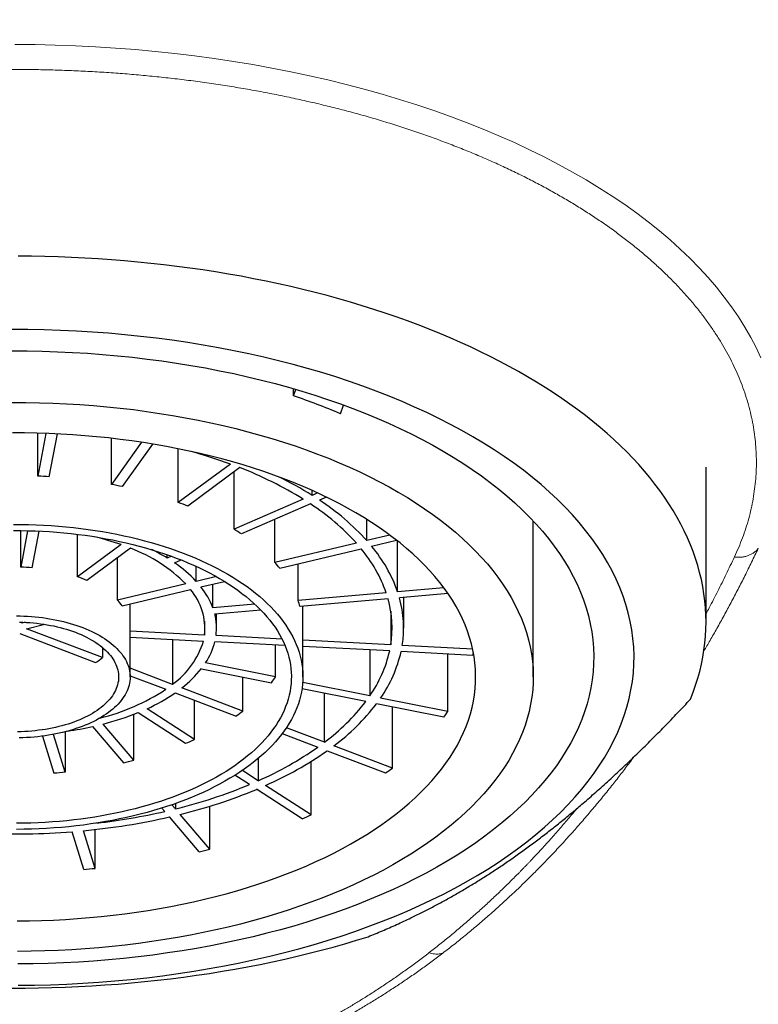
# Model space of a CAD drawing. Header units: millimetres. Extents: x 8 to 575, y 12 to 410.
# Tile 20 of 29: x 304 to 317, y 331 to 348. Entities that reach past the tile are written whole.
import ezdxf

# ---------------------------------------------------------------- set-up
doc = ezdxf.new("R2010")
doc.units = ezdxf.units.MM

msp = doc.modelspace()

# ---------------------------------------------------------------- linework, layer by layer
at = {"color": 7, "linetype": 'Continuous', "lineweight": 30}
for p, q in [((308.838, 341.64), (308.838, 341.765)), ((308.838, 341.64), (308.879, 341.754)), ((309.65, 341.331), (309.704, 341.482)), ((304.397, 340.248), (304.397, 340.992)), ((304.537, 340.988), (304.397, 340.248)), ((304.596, 340.237), (304.737, 340.98)), ((305.674, 340.103), (305.674, 340.904)), ((306.196, 340.835), (305.674, 340.103)), ((306.388, 340.804), (305.861, 340.066)), ((306.836, 339.788), (306.836, 340.722)), ((307.741, 340.456), (306.836, 339.788)), ((307.903, 340.394), (306.999, 339.727)), ((307.805, 339.325), (307.805, 340.321)), ((316, 337.71), (316, 340.405)), ((309.16, 339.912), (309.16, 339.998)), ((309.256, 339.954), (309.16, 339.912)), ((309.005, 339.845), (307.805, 339.325)), ((309.407, 339.883), (309.287, 339.83)), ((309.132, 339.763), (307.932, 339.243)), ((308.515, 338.745), (308.515, 339.496)), ((310.11, 339.126), (310.11, 339.495)), ((313, 336.758), (313, 339.468)), ((304.099, 338.665), (304.099, 339.301)), ((304.219, 339.299), (304.099, 338.665)), ((304.298, 338.654), (304.418, 339.292)), ((305.085, 338.497), (305.085, 339.236)), ((310.511, 339.222), (310.11, 339.126)), ((310.193, 339.03), (310.627, 339.133)), ((310.645, 338.236), (310.645, 339.119)), ((305.844, 339.057), (305.085, 338.497)), ((306.006, 338.995), (305.247, 338.435)), ((309.928, 339.083), (308.515, 338.745)), ((308.597, 338.648), (310.01, 338.986)), ((305.779, 338.09), (305.779, 338.828)), ((306.644, 338.822), (306.644, 338.881)), ((306.72, 338.854), (306.644, 338.822)), ((306.771, 338.74), (306.888, 338.79)), ((307.148, 338.417), (307.148, 338.679)), ((308.917, 338.087), (308.917, 338.725)), ((307.497, 338.501), (307.148, 338.417)), ((307.23, 338.321), (307.637, 338.418)), ((306.965, 338.374), (305.779, 338.09)), ((305.862, 337.994), (307.048, 338.277)), ((307.436, 337.958), (307.436, 338.37)), ((311.448, 338.306), (310.645, 338.236)), ((310.447, 338.219), (308.917, 338.087)), ((310.479, 338.115), (308.95, 337.982)), ((311.52, 338.205), (310.677, 338.132)), ((310.75, 337.606), (310.75, 338.138)), ((306, 336.758), (306, 338.027)), ((308.166, 338.021), (307.436, 337.958)), ((307.469, 337.854), (308.267, 337.923)), ((309, 336.758), (309, 337.986)), ((310.527, 337.899), (310.527, 337.314)), ((307.292, 337.727), (307.292, 337.485)), ((307.5, 337.606), (307.5, 337.856)), ((304.117, 337.692), (304.12, 337.71)), ((304.179, 337.707), (304.117, 337.692)), ((304.199, 337.596), (304.517, 337.672)), ((305.518, 337.094), (304.199, 337.596)), ((307.292, 337.485), (306, 337.554)), ((304.082, 337.51), (305.401, 337.008)), ((306, 337.447), (307.272, 337.38)), ((306.737, 337.408), (306.737, 336.629)), ((308.638, 337.414), (307.491, 337.475)), ((310.527, 337.314), (309, 337.395)), ((305.518, 337.271), (305.518, 337.094)), ((308.688, 337.305), (307.471, 337.369)), ((308.524, 336.757), (308.524, 337.314)), ((310.507, 337.209), (309, 337.288)), ((310.162, 337.227), (310.162, 336.429)), ((311.948, 337.239), (310.726, 337.304)), ((311.95, 337.132), (310.706, 337.198)), ((311.518, 336.157), (311.518, 337.155)), ((306.737, 336.629), (306, 336.91)), ((307.237, 336.901), (308.454, 336.658)), ((308.524, 336.757), (307.308, 337)), ((306, 336.779), (306.62, 336.543)), ((307.955, 336.165), (307.955, 336.758)), ((307.955, 336.165), (306.899, 336.567)), ((310.091, 336.33), (308.985, 336.551)), ((310.162, 336.429), (308.997, 336.662)), ((306.783, 336.481), (307.839, 336.079)), ((307.117, 335.672), (307.117, 336.354)), ((309.377, 335.624), (309.377, 336.473)), ((311.518, 336.157), (310.349, 336.391)), ((307.117, 335.672), (306.293, 336.205)), ((311.447, 336.058), (310.278, 336.292)), ((310.554, 335.175), (310.554, 336.237)), ((306.066, 335.31), (306.066, 336.109)), ((306.138, 336.138), (306.962, 335.605)), ((305.348, 335.895), (305.883, 335.267)), ((306.066, 335.31), (305.531, 335.938)), ((309.377, 335.624), (308.715, 335.876)), ((304.478, 335.729), (304.676, 335.088)), ((304.874, 335.105), (304.672, 335.76)), ((304.874, 335.805), (304.874, 335.105)), ((308.642, 335.773), (309.26, 335.538)), ((310.554, 335.175), (309.539, 335.562)), ((308.225, 335.342), (308.225, 334.954)), ((309.422, 335.476), (310.437, 335.089)), ((309.143, 334.359), (309.143, 335.29)), ((308.07, 334.887), (307.82, 335.049)), ((308.225, 334.954), (307.949, 335.133)), ((309.143, 334.359), (308.352, 334.872)), ((308.989, 334.292), (308.197, 334.805)), ((306.553, 334.48), (306.603, 334.421)), ((306.786, 334.465), (306.725, 334.537)), ((306.786, 334.558), (306.786, 334.465)), ((307.382, 333.765), (307.382, 334.511)), ((307.2, 333.721), (306.686, 334.325)), ((307.382, 333.765), (306.868, 334.368)), ((305.193, 333.414), (304.991, 334.068)), ((305.391, 333.432), (305.189, 334.085)), ((305.391, 333.432), (305.391, 334.106))]:
    msp.add_line(p, q, dxfattribs=at)
at = {"color": 252, "linetype": 'Continuous', "lineweight": 0, "flags": 128}
msp.add_lwpolyline([(304, 347.746), (304.35, 347.744), (304.699, 347.736), (305.049, 347.724), (305.397, 347.707), (305.744, 347.685), (306.091, 347.658), (306.435, 347.627), (306.778, 347.59), (307.12, 347.549), (307.459, 347.504), (307.795, 347.453), (308.129, 347.398), (308.46, 347.338), (308.788, 347.273), (309.113, 347.204), (309.434, 347.131), (309.752, 347.053), (310.065, 346.971), (310.374, 346.884), (310.679, 346.793), (310.98, 346.698), (311.275, 346.598), (311.565, 346.495), (311.85, 346.388), (312.13, 346.276), (312.404, 346.161), (312.672, 346.042), (312.935, 345.919), (313.191, 345.793), (313.441, 345.663), (313.684, 345.53), (313.92, 345.393), (314.15, 345.253), (314.372, 345.11), (314.588, 344.964), (314.796, 344.815), (314.997, 344.663), (315.19, 344.509), (315.375, 344.351), (315.552, 344.191), (315.722, 344.029), (315.883, 343.865), (316.036, 343.698), (316.181, 343.529), (316.317, 343.359), (316.445, 343.186), (316.564, 343.012), (316.675, 342.836), (316.777, 342.658), (316.87, 342.48), (316.954, 342.3)], dxfattribs=at)
at = {"color": 7, "linetype": 'Continuous', "lineweight": 30, "flags": 128}
for points in [[(315.731, 336.371), (315.778, 336.492), (315.82, 336.613), (315.858, 336.734), (315.891, 336.855), (315.92, 336.977), (315.945, 337.1), (315.965, 337.222), (315.98, 337.345), (315.991, 337.467), (315.998, 337.59), (316, 337.713), (315.998, 337.836), (315.991, 337.959), (315.979, 338.082), (315.964, 338.204), (315.943, 338.327), (315.919, 338.449), (315.889, 338.571), (315.856, 338.692), (315.818, 338.814), (315.775, 338.935), (315.728, 339.055), (315.677, 339.175), (315.622, 339.294), (315.562, 339.413), (315.497, 339.531), (315.429, 339.648), (315.356, 339.765), (315.279, 339.881), (315.198, 339.996), (315.112, 340.11), (315.022, 340.224), (314.929, 340.336), (314.831, 340.447), (314.729, 340.558), (314.623, 340.667), (314.513, 340.775), (314.399, 340.883), (314.282, 340.988), (314.16, 341.093), (314.035, 341.197), (313.906, 341.299), (313.773, 341.399), (313.637, 341.499), (313.497, 341.597), (313.353, 341.693), (313.206, 341.788), (313.056, 341.882), (312.902, 341.974), (312.745, 342.064), (312.584, 342.153), (312.421, 342.24), (312.254, 342.326), (312.084, 342.409), (311.911, 342.491), (311.735, 342.571), (311.556, 342.65), (311.375, 342.726), (311.19, 342.801), (311.003, 342.873), (310.814, 342.944), (310.622, 343.013), (310.427, 343.08), (310.23, 343.145), (310.031, 343.207), (309.829, 343.268), (309.625, 343.327), (309.419, 343.383), (309.211, 343.438), (309.001, 343.49), (308.79, 343.54), (308.576, 343.588), (308.361, 343.634), (308.144, 343.677), (307.926, 343.719), (307.706, 343.758), (307.484, 343.795), (307.262, 343.829), (307.038, 343.861), (306.813, 343.891), (306.587, 343.919), (306.36, 343.944), (306.132, 343.967), (305.904, 343.988), (305.674, 344.006), (305.444, 344.022), (305.214, 344.036), (304.983, 344.047), (304.752, 344.056), (304.52, 344.063), (304.288, 344.067), (304.056, 344.069)], [(304.055, 331.401), (304.337, 331.404), (304.618, 331.41), (304.898, 331.421), (305.179, 331.435), (305.458, 331.454), (305.736, 331.476), (306.013, 331.502), (306.289, 331.532), (306.563, 331.565), (306.836, 331.603), (307.106, 331.644), (307.374, 331.689), (307.64, 331.738), (307.904, 331.79), (308.165, 331.846), (308.423, 331.905), (308.678, 331.969), (308.93, 332.035), (309.178, 332.105), (309.423, 332.179), (309.664, 332.256), (309.901, 332.336), (310.134, 332.419), (310.363, 332.506), (310.588, 332.596), (310.808, 332.689), (311.023, 332.785), (311.234, 332.884), (311.44, 332.986), (311.64, 333.09), (311.836, 333.198), (312.026, 333.308), (312.21, 333.42), (312.389, 333.535), (312.562, 333.653), (312.729, 333.773), (312.891, 333.895), (313.046, 334.02), (313.195, 334.146), (313.337, 334.275), (313.474, 334.405), (313.603, 334.537), (313.726, 334.672), (313.843, 334.807), (313.953, 334.945), (314.056, 335.083), (314.152, 335.224), (314.241, 335.365), (314.323, 335.508), (314.398, 335.651), (314.466, 335.796), (314.526, 335.942), (314.58, 336.088), (314.626, 336.235), (314.665, 336.383), (314.697, 336.531), (314.721, 336.68), (314.738, 336.829), (314.748, 336.978), (314.75, 337.127), (314.745, 337.276), (314.732, 337.425), (314.712, 337.574), (314.685, 337.722), (314.651, 337.87), (314.609, 338.018), (314.56, 338.164), (314.503, 338.311), (314.44, 338.456), (314.369, 338.6), (314.291, 338.744), (314.207, 338.886), (314.115, 339.027), (314.016, 339.166), (313.91, 339.305), (313.798, 339.441), (313.679, 339.576), (313.553, 339.71), (313.421, 339.841), (313.282, 339.971), (313.137, 340.099), (312.986, 340.225), (312.828, 340.348), (312.664, 340.47), (312.495, 340.589), (312.319, 340.705), (312.138, 340.819), (311.952, 340.931), (311.76, 341.04), (311.562, 341.146), (311.36, 341.25), (311.152, 341.351), (310.939, 341.448), (310.722, 341.543), (310.5, 341.635), (310.274, 341.723), (310.043, 341.809), (309.808, 341.891), (309.57, 341.97), (309.327, 342.046), (309.081, 342.118), (308.831, 342.187), (308.578, 342.252), (308.322, 342.314), (308.063, 342.372), (307.801, 342.426), (307.536, 342.477), (307.269, 342.524), (307, 342.568), (306.729, 342.608), (306.456, 342.644), (306.181, 342.676), (305.905, 342.704), (305.627, 342.729), (305.348, 342.749), (305.069, 342.766), (304.788, 342.779), (304.507, 342.788), (304.226, 342.793), (303.945, 342.794)], [(303.948, 342.423), (304.211, 342.422), (304.474, 342.417), (304.737, 342.409), (304.999, 342.397), (305.261, 342.381), (305.521, 342.362), (305.781, 342.339), (306.039, 342.313), (306.296, 342.282), (306.551, 342.249), (306.805, 342.212), (307.056, 342.171), (307.306, 342.127), (307.553, 342.079), (307.798, 342.028), (308.04, 341.974), (308.28, 341.916), (308.517, 341.855), (308.75, 341.791), (308.98, 341.723), (309.207, 341.653), (309.43, 341.579), (309.65, 341.502), (309.865, 341.422), (310.077, 341.339), (310.284, 341.254), (310.488, 341.165), (310.686, 341.074), (310.88, 340.979), (311.07, 340.883), (311.254, 340.783), (311.434, 340.681), (311.608, 340.577), (311.778, 340.47), (311.942, 340.361), (312.1, 340.25), (312.253, 340.137), (312.4, 340.021), (312.542, 339.904), (312.678, 339.784), (312.807, 339.663), (312.931, 339.54), (313.049, 339.415), (313.16, 339.289), (313.265, 339.161), (313.364, 339.032), (313.456, 338.901), (313.542, 338.769), (313.621, 338.636), (313.694, 338.502), (313.76, 338.367), (313.82, 338.232), (313.872, 338.095), (313.918, 337.958), (313.957, 337.82), (313.989, 337.681), (314.015, 337.543), (314.033, 337.404), (314.045, 337.264), (314.05, 337.125), (314.048, 336.986), (314.039, 336.846), (314.023, 336.707), (314, 336.568), (313.971, 336.43), (313.934, 336.292), (313.891, 336.154), (313.841, 336.017), (313.784, 335.881), (313.721, 335.746), (313.651, 335.611), (313.574, 335.478), (313.491, 335.346), (313.401, 335.215), (313.305, 335.085), (313.202, 334.956), (313.093, 334.83), (312.978, 334.704), (312.857, 334.58), (312.729, 334.458), (312.596, 334.338), (312.457, 334.22), (312.312, 334.104), (312.161, 333.989)], [(303.954, 341.528), (304.189, 341.527), (304.425, 341.522), (304.66, 341.515), (304.895, 341.504), (305.129, 341.49), (305.362, 341.473), (305.595, 341.452), (305.826, 341.428), (306.056, 341.402), (306.285, 341.371), (306.512, 341.338), (306.737, 341.302), (306.961, 341.262), (307.182, 341.22), (307.401, 341.174), (307.618, 341.125), (307.833, 341.074), (308.045, 341.019), (308.254, 340.961), (308.46, 340.901), (308.663, 340.838), (308.863, 340.772), (309.059, 340.703), (309.253, 340.631), (309.442, 340.557), (309.628, 340.48), (309.81, 340.401), (309.988, 340.319), (310.162, 340.235), (310.331, 340.148), (310.496, 340.059), (310.657, 339.968), (310.814, 339.874), (310.965, 339.779), (311.112, 339.681), (311.254, 339.581), (311.391, 339.48), (311.523, 339.376), (311.649, 339.271), (311.771, 339.164), (311.887, 339.056), (311.998, 338.945), (312.103, 338.834), (312.203, 338.721), (312.297, 338.606), (312.386, 338.49), (312.468, 338.373), (312.545, 338.255), (312.616, 338.136), (312.681, 338.016), (312.74, 337.896), (312.794, 337.774), (312.841, 337.652), (312.882, 337.529), (312.917, 337.405), (312.946, 337.281), (312.969, 337.157), (312.985, 337.032), (312.996, 336.908), (313, 336.783), (312.998, 336.658), (312.99, 336.533), (312.976, 336.409), (312.955, 336.284), (312.929, 336.16), (312.896, 336.037), (312.858, 335.913), (312.813, 335.791), (312.762, 335.669), (312.705, 335.548), (312.642, 335.427), (312.574, 335.308), (312.499, 335.189), (312.419, 335.072), (312.333, 334.956), (312.241, 334.841), (312.143, 334.727), (312.04, 334.615), (311.931, 334.504), (311.817, 334.395), (311.698, 334.287), (311.573, 334.181), (311.443, 334.077), (311.308, 333.975), (311.168, 333.874), (311.023, 333.776), (310.874, 333.68), (310.719, 333.585), (310.56, 333.493), (310.397, 333.403), (310.229, 333.316), (310.056, 333.231), (309.88, 333.148), (309.7, 333.067), (309.515, 332.99), (309.327, 332.914), (309.136, 332.842), (308.94, 332.772), (308.742, 332.705), (308.54, 332.64), (308.335, 332.579), (308.127, 332.52), (307.916, 332.464), (307.703, 332.411), (307.487, 332.362), (307.268, 332.315), (307.048, 332.271), (306.825, 332.23), (306.6, 332.193), (306.374, 332.158), (306.146, 332.127), (305.916, 332.098), (305.686, 332.073), (305.454, 332.052), (305.221, 332.033), (304.987, 332.018), (304.752, 332.006), (304.517, 331.997), (304.282, 331.991), (304.046, 331.989)], [(304.041, 332.519), (304.251, 332.521), (304.46, 332.526), (304.669, 332.534), (304.877, 332.545), (305.085, 332.558), (305.292, 332.575), (305.498, 332.594), (305.703, 332.616), (305.908, 332.641), (306.11, 332.669), (306.312, 332.7), (306.511, 332.733), (306.709, 332.77), (306.905, 332.808), (307.099, 332.85), (307.291, 332.894), (307.481, 332.941), (307.669, 332.991), (307.853, 333.043), (308.036, 333.098), (308.215, 333.155), (308.392, 333.215), (308.565, 333.277), (308.735, 333.342), (308.903, 333.408), (309.066, 333.478), (309.227, 333.549), (309.384, 333.623), (309.537, 333.698), (309.686, 333.776), (309.831, 333.856), (309.973, 333.938), (310.11, 334.022), (310.243, 334.107), (310.372, 334.195), (310.496, 334.284), (310.616, 334.375), (310.732, 334.468), (310.843, 334.562), (310.949, 334.658), (311.05, 334.755), (311.147, 334.853), (311.238, 334.953), (311.325, 335.054), (311.407, 335.156), (311.483, 335.259), (311.555, 335.364), (311.621, 335.469), (311.682, 335.575), (311.738, 335.682), (311.788, 335.79), (311.834, 335.898), (311.873, 336.007), (311.908, 336.117), (311.937, 336.227), (311.96, 336.337), (311.978, 336.447), (311.991, 336.558), (311.998, 336.669), (312, 336.78), (311.996, 336.891), (311.987, 337.002), (311.972, 337.113), (311.952, 337.223), (311.926, 337.333), (311.895, 337.443), (311.858, 337.552), (311.817, 337.661), (311.769, 337.769), (311.717, 337.877), (311.659, 337.983), (311.596, 338.089), (311.527, 338.194), (311.454, 338.298), (311.375, 338.401), (311.292, 338.503), (311.203, 338.603), (311.109, 338.702), (311.011, 338.8), (310.908, 338.897), (310.8, 338.992), (310.687, 339.086), (310.57, 339.177), (310.448, 339.268), (310.322, 339.356), (310.191, 339.443), (310.056, 339.528), (309.918, 339.611), (309.775, 339.692), (309.628, 339.771), (309.477, 339.848), (309.322, 339.923), (309.164, 339.996), (309.003, 340.067), (308.837, 340.135), (308.669, 340.201), (308.497, 340.264), (308.323, 340.326), (308.145, 340.384), (307.964, 340.441), (307.781, 340.494), (307.595, 340.545), (307.407, 340.594), (307.216, 340.64), (307.023, 340.683), (306.829, 340.724), (306.632, 340.762), (306.433, 340.797), (306.233, 340.829), (306.031, 340.859), (305.828, 340.886), (305.623, 340.91), (305.417, 340.931), (305.211, 340.949), (305.003, 340.964), (304.795, 340.977), (304.587, 340.986), (304.378, 340.993), (304.168, 340.997), (303.959, 340.998)], [(303.974, 339.408), (304.105, 339.407), (304.236, 339.405), (304.367, 339.401), (304.497, 339.395), (304.627, 339.387), (304.757, 339.377), (304.886, 339.366), (305.014, 339.353), (305.142, 339.338), (305.269, 339.321), (305.395, 339.303), (305.521, 339.282), (305.645, 339.26), (305.768, 339.237), (305.89, 339.211), (306.01, 339.184), (306.129, 339.156), (306.247, 339.125), (306.363, 339.093), (306.478, 339.06), (306.591, 339.025), (306.702, 338.988), (306.811, 338.95), (306.918, 338.91), (307.023, 338.869), (307.127, 338.826), (307.228, 338.782), (307.327, 338.736), (307.423, 338.69), (307.517, 338.642), (307.609, 338.592), (307.698, 338.541), (307.785, 338.489), (307.87, 338.436), (307.951, 338.382), (308.03, 338.327), (308.106, 338.27), (308.179, 338.213), (308.25, 338.154), (308.317, 338.095), (308.382, 338.035), (308.443, 337.973), (308.502, 337.911), (308.557, 337.848), (308.61, 337.785), (308.659, 337.721), (308.705, 337.656), (308.747, 337.59), (308.787, 337.524), (308.823, 337.457), (308.856, 337.39), (308.885, 337.323), (308.912, 337.255), (308.934, 337.186), (308.954, 337.118), (308.97, 337.049), (308.983, 336.98), (308.992, 336.911), (308.998, 336.841), (309, 336.772), (308.999, 336.703), (308.994, 336.633), (308.987, 336.564), (308.975, 336.495), (308.961, 336.426), (308.942, 336.357), (308.921, 336.289), (308.896, 336.221), (308.868, 336.153), (308.836, 336.086), (308.801, 336.019), (308.763, 335.953), (308.722, 335.887), (308.677, 335.822), (308.629, 335.757), (308.578, 335.693), (308.524, 335.63), (308.467, 335.568), (308.406, 335.506), (308.343, 335.445), (308.277, 335.386), (308.207, 335.327), (308.135, 335.269), (308.06, 335.212)], [(303.975, 339.302), (304.101, 339.301), (304.227, 339.299), (304.352, 339.295), (304.477, 339.289), (304.602, 339.282), (304.727, 339.273), (304.85, 339.262), (304.974, 339.249), (305.097, 339.235), (305.218, 339.219), (305.34, 339.201), (305.46, 339.181), (305.579, 339.16), (305.697, 339.138), (305.814, 339.113), (305.93, 339.087), (306.044, 339.06), (306.157, 339.031), (306.269, 339), (306.379, 338.968), (306.487, 338.934), (306.594, 338.899), (306.698, 338.862), (306.801, 338.824), (306.902, 338.784), (307.002, 338.743), (307.099, 338.701), (307.193, 338.657), (307.286, 338.612), (307.377, 338.566), (307.465, 338.519), (307.551, 338.47), (307.634, 338.42), (307.715, 338.369), (307.793, 338.317), (307.869, 338.264), (307.942, 338.21), (308.012, 338.155), (308.08, 338.099), (308.145, 338.041), (308.206, 337.984), (308.266, 337.925), (308.322, 337.865), (308.375, 337.805), (308.425, 337.744), (308.472, 337.682), (308.516, 337.62), (308.557, 337.557), (308.595, 337.493), (308.63, 337.429), (308.662, 337.365), (308.69, 337.3), (308.715, 337.235), (308.737, 337.169), (308.756, 337.103), (308.771, 337.037), (308.783, 336.971), (308.792, 336.905), (308.798, 336.838), (308.8, 336.771), (308.799, 336.705), (308.795, 336.638), (308.787, 336.572), (308.776, 336.505), (308.762, 336.439), (308.745, 336.373), (308.724, 336.308), (308.7, 336.242), (308.673, 336.177), (308.643, 336.113), (308.609, 336.048), (308.573, 335.985), (308.533, 335.922), (308.49, 335.859), (308.444, 335.797), (308.395, 335.736), (308.343, 335.675), (308.288, 335.615), (308.23, 335.556), (308.169, 335.498), (308.106, 335.44), (308.039, 335.384), (307.97, 335.328), (307.898, 335.274)], [(304.026, 337.818), (304.091, 337.817), (304.156, 337.815), (304.22, 337.812), (304.285, 337.807), (304.349, 337.802), (304.413, 337.795), (304.477, 337.788), (304.54, 337.779), (304.602, 337.769), (304.664, 337.758), (304.725, 337.746), (304.785, 337.733), (304.845, 337.719), (304.903, 337.704), (304.961, 337.688), (305.017, 337.671), (305.073, 337.653), (305.127, 337.634), (305.18, 337.614), (305.232, 337.593), (305.283, 337.571), (305.332, 337.549), (305.38, 337.525), (305.426, 337.501), (305.471, 337.476), (305.515, 337.45), (305.556, 337.424), (305.596, 337.397), (305.635, 337.369), (305.671, 337.34), (305.706, 337.311), (305.739, 337.282), (305.771, 337.251), (305.8, 337.22), (305.827, 337.189), (305.853, 337.157), (305.876, 337.125), (305.898, 337.093), (305.917, 337.06), (305.935, 337.027), (305.95, 336.993), (305.964, 336.959), (305.975, 336.925), (305.984, 336.891), (305.991, 336.857), (305.996, 336.822), (305.999, 336.788), (306, 336.753), (305.999, 336.719), (305.995, 336.685), (305.99, 336.65), (305.982, 336.616), (305.972, 336.582), (305.96, 336.548), (305.946, 336.514), (305.93, 336.481), (305.912, 336.448), (305.892, 336.415), (305.87, 336.382), (305.846, 336.35), (305.82, 336.319), (305.792, 336.287), (305.762, 336.257), (305.73, 336.227), (305.697, 336.197), (305.661, 336.168), (305.624, 336.14)], [(304.077, 337.711), (304.138, 337.709), (304.199, 337.706), (304.26, 337.702), (304.321, 337.697), (304.381, 337.691), (304.441, 337.683), (304.5, 337.675), (304.559, 337.665), (304.617, 337.654), (304.675, 337.643), (304.731, 337.63), (304.787, 337.616), (304.842, 337.602), (304.896, 337.586), (304.948, 337.569), (305, 337.551), (305.051, 337.533), (305.1, 337.513), (305.148, 337.493), (305.194, 337.472), (305.24, 337.45), (305.284, 337.427), (305.326, 337.403), (305.367, 337.379), (305.406, 337.354), (305.443, 337.328), (305.479, 337.302), (305.513, 337.275), (305.546, 337.247), (305.576, 337.219), (305.605, 337.19), (305.632, 337.161), (305.657, 337.131), (305.68, 337.101), (305.701, 337.07), (305.72, 337.039), (305.737, 337.008), (305.752, 336.976), (305.765, 336.944), (305.776, 336.912), (305.785, 336.88), (305.792, 336.848), (305.797, 336.815), (305.799, 336.783), (305.8, 336.75), (305.798, 336.718), (305.795, 336.685), (305.789, 336.653), (305.781, 336.62), (305.771, 336.588), (305.759, 336.556), (305.745, 336.525), (305.729, 336.493), (305.711, 336.462), (305.691, 336.431), (305.669, 336.401), (305.645, 336.371), (305.619, 336.341), (305.591, 336.312), (305.561, 336.284), (305.53, 336.256), (305.497, 336.228), (305.462, 336.202)], [(305.462, 336.202), (305.425, 336.176), (305.387, 336.15), (305.347, 336.125), (305.305, 336.101), (305.262, 336.078), (305.217, 336.056), (305.171, 336.034), (305.124, 336.013), (305.075, 335.993), (305.025, 335.974), (304.974, 335.956), (304.922, 335.939), (304.869, 335.923), (304.814, 335.908), (304.759, 335.894), (304.703, 335.88), (304.646, 335.868), (304.588, 335.857), (304.53, 335.847), (304.471, 335.838), (304.411, 335.83), (304.351, 335.823), (304.291, 335.817), (304.23, 335.812), (304.169, 335.809), (304.108, 335.806), (304.046, 335.805)], [(305.624, 336.14), (305.585, 336.112), (305.545, 336.085), (305.502, 336.059), (305.459, 336.033), (305.413, 336.009), (305.367, 335.985), (305.318, 335.961), (305.269, 335.939), (305.218, 335.918), (305.165, 335.897), (305.112, 335.877), (305.057, 335.859), (305.001, 335.841), (304.944, 335.824), (304.887, 335.808), (304.828, 335.794), (304.768, 335.78), (304.708, 335.767), (304.646, 335.755), (304.584, 335.745), (304.522, 335.735), (304.459, 335.727), (304.395, 335.719), (304.331, 335.713), (304.267, 335.708), (304.202, 335.704), (304.137, 335.701), (304.072, 335.699)], [(307.898, 335.274), (307.823, 335.22), (307.746, 335.168), (307.666, 335.116), (307.584, 335.066), (307.499, 335.017), (307.412, 334.969), (307.322, 334.922), (307.23, 334.877), (307.136, 334.833), (307.04, 334.79), (306.942, 334.748), (306.841, 334.708), (306.739, 334.67), (306.635, 334.632), (306.529, 334.596), (306.421, 334.562), (306.312, 334.529), (306.201, 334.498), (306.089, 334.468), (305.975, 334.44), (305.86, 334.413), (305.743, 334.388), (305.626, 334.365), (305.507, 334.343), (305.387, 334.323), (305.266, 334.305), (305.145, 334.288), (305.022, 334.273), (304.899, 334.26), (304.775, 334.248), (304.651, 334.238), (304.526, 334.23), (304.401, 334.224), (304.276, 334.219), (304.15, 334.216), (304.025, 334.215)], [(308.06, 335.212), (307.982, 335.156), (307.902, 335.102), (307.819, 335.048), (307.733, 334.996), (307.645, 334.944), (307.554, 334.894), (307.46, 334.846), (307.365, 334.798), (307.267, 334.752), (307.167, 334.708), (307.064, 334.665), (306.96, 334.623), (306.853, 334.583), (306.745, 334.544), (306.634, 334.506), (306.522, 334.471), (306.408, 334.436), (306.293, 334.404), (306.176, 334.373), (306.057, 334.343), (305.937, 334.316), (305.816, 334.29), (305.693, 334.265), (305.57, 334.243), (305.445, 334.222), (305.319, 334.203), (305.192, 334.185), (305.065, 334.17), (304.936, 334.156), (304.808, 334.144), (304.678, 334.133), (304.548, 334.125), (304.418, 334.118), (304.287, 334.113), (304.157, 334.11), (304.026, 334.109)], [(312.161, 333.989), (312.005, 333.877), (311.843, 333.767), (311.676, 333.66), (311.503, 333.554), (311.325, 333.452), (311.143, 333.351), (310.955, 333.253), (310.763, 333.158), (310.566, 333.066), (310.365, 332.976), (310.159, 332.889), (309.949, 332.805), (309.735, 332.724), (309.517, 332.646), (309.295, 332.571), (309.07, 332.499), (308.841, 332.43), (308.609, 332.365), (308.373, 332.303), (308.135, 332.244), (307.894, 332.188), (307.65, 332.136), (307.403, 332.087), (307.155, 332.041), (306.904, 331.999), (306.651, 331.961), (306.396, 331.926), (306.14, 331.894), (305.882, 331.866), (305.623, 331.842), (305.363, 331.821), (305.102, 331.804), (304.84, 331.791), (304.578, 331.781), (304.315, 331.775), (304.052, 331.772)], [(303.944, 331.351), (304.176, 331.351), (304.407, 331.354), (304.639, 331.36), (304.871, 331.367), (305.102, 331.377), (305.332, 331.39), (305.563, 331.405), (305.792, 331.422), (306.021, 331.441), (306.25, 331.463), (306.477, 331.488), (306.703, 331.514), (306.929, 331.543), (307.153, 331.574), (307.376, 331.607), (307.598, 331.643), (307.819, 331.681), (308.038, 331.721), (308.256, 331.764), (308.472, 331.809), (308.686, 331.855), (308.899, 331.905), (309.11, 331.956), (309.318, 332.009), (309.525, 332.065), (309.73, 332.122), (309.933, 332.182), (310.133, 332.244)]]:
    msp.add_lwpolyline(points, dxfattribs=at)
at = {"color": 7, "linetype": 'Continuous', "lineweight": 30}
for centre, radius, start, end in [((305.284, 331.087), 11.136, 66.914, 71.3859), ((304.664, 332.086), 8.917, 69.8145, 74.416), ((305.501, 334.186), 6.657, 58.2358, 68.8429), ((304.004, 330.922), 9.334, 86.3576, 87.581), ((305.813, 334.56), 6.313, 57.986, 64.028), ((304.159, 332.053), 8.191, 78.0063, 79.3409), ((304.715, 333.974), 6.19, 68.3456, 69.9543), ((306.96, 336.275), 4.249, 42.1469, 56.8016), ((306.878, 336.321), 4.115, 42.1605, 56.788), ((305.666, 335.883), 4.052, 56.0076, 58.1412), ((304.28, 334.655), 4.671, 70.4412, 76.3346), ((305.075, 336.505), 2.658, 44.6656, 69.4831), ((304.927, 336.001), 3.303, 58.6657, 63.9939), ((308.116, 337.399), 2.471, 19.3779, 39.9488), ((308.245, 337.395), 2.543, 19.3217, 40.005), ((304.001, 334.934), 3.732, 85.4393, 88.4993), ((305.54, 336.918), 2.199, 43.0035, 55.9451), ((306.722, 337.134), 2.41, 38.9167, 41.9339), ((304.285, 336.155), 2.475, 67.138, 71.162), ((306.244, 337.595), 1.054, 354.0137, 40.3111), ((306.201, 337.495), 1.319, 20.5588, 38.7679), ((305.088, 337.418), 0.964, 36.6525, 44.1981), ((307.456, 337.578), 1.547, 15.1354, 19.1894), ((308.685, 337.607), 1.864, 350.9646, 15.8022), ((308.827, 337.607), 1.922, 350.9224, 15.8444), ((306.506, 337.607), 0.994, 352.3839, 14.3829), ((305.908, 337.787), 1.423, 305.6014, 343.3997), ((306.315, 337.661), 1.192, 326.3741, 345.858), ((308.329, 337.707), 2.234, 325.1125, 347.1196), ((304.692, 338.091), 1.295, 303.191, 309.6124), ((308.464, 337.708), 2.299, 325.0554, 347.1767), ((309.657, 337.619), 2.344, 348.0077, 349.2578), ((305.716, 338.103), 1.938, 307.6157, 321.6964), ((306.825, 337.894), 2.045, 322.7942, 326.2069), ((304.59, 339.622), 3.687, 283.8532, 303.3974), ((304.97, 339.122), 3.203, 294.3981, 304.465), ((307.209, 338.532), 3.627, 306.6991, 322.6129), ((307.312, 338.555), 3.731, 306.6525, 322.6595), ((304.365, 340.512), 4.719, 284.299, 292.0709), ((305.848, 338.901), 3.453, 305.1985, 307.6049), ((308.709, 338.086), 3.408, 323.4768, 325.5244), ((304.082, 341.637), 5.88, 278.1599, 282.4327), ((304.877, 340.625), 5.436, 292.5548, 294.3329), ((305.813, 340.439), 5.992, 293.7418, 305.1213), ((305.873, 340.516), 6.164, 293.7096, 305.1535), ((304.24, 342.538), 7.455, 282.7324, 284.173), ((307.08, 339.764), 5.755, 305.6798, 307.1236), ((304.014, 343.867), 8.803, 274.3118, 275.6013), ((304.681, 343.037), 8.827, 283.7923, 292.5776), ((304.706, 343.192), 9.085, 283.7696, 292.6003), ((304.114, 345.603), 11.567, 275.3296, 282.8438), ((304.135, 345.236), 11.093, 276.6662, 282.8548), ((305.461, 342.639), 9.061, 292.9105, 293.9773), ((304, 346.716), 12.687, 267.4193, 274.4829), ((304.401, 345.827), 12.425, 283.0205, 283.8848), ((304.024, 348.041), 14.673, 274.5698, 275.3434)]:
    msp.add_arc(centre, radius, start, end, dxfattribs=at)
for points, knots in [([(319.5, 347.444), (319.5, 347.498), (319.5, 347.609), (319.497, 347.777), (319.492, 347.949), (319.486, 348.12), (319.477, 348.291), (319.467, 348.462), (319.455, 348.633), (319.441, 348.803), (319.425, 348.974), (319.407, 349.144), (319.387, 349.314), (319.365, 349.484), (319.342, 349.654), (319.317, 349.823), (319.289, 349.992), (319.26, 350.161), (319.229, 350.33), (319.197, 350.498), (319.162, 350.666), (319.125, 350.833), (319.087, 351), (319.047, 351.166), (319.005, 351.332), (318.961, 351.498), (318.915, 351.663), (318.868, 351.828), (318.818, 351.992), (318.767, 352.155), (318.714, 352.318), (318.659, 352.48), (318.603, 352.642), (318.544, 352.803), (318.484, 352.964), (318.422, 353.123), (318.359, 353.282), (318.293, 353.441), (318.226, 353.598), (318.157, 353.755), (318.087, 353.911), (318.015, 354.066), (317.94, 354.221), (317.865, 354.375), (317.787, 354.527), (317.708, 354.679), (317.627, 354.83), (317.545, 354.981), (317.461, 355.13), (317.375, 355.278), (317.288, 355.425), (317.199, 355.572), (317.108, 355.717), (317.016, 355.862), (316.922, 356.005), (316.827, 356.147), (316.73, 356.288), (316.631, 356.429), (316.531, 356.568), (316.429, 356.706), (316.326, 356.842), (316.222, 356.978), (316.116, 357.112), (316.008, 357.246), (315.899, 357.378), (315.788, 357.509), (315.676, 357.638), (315.563, 357.767), (315.448, 357.894), (315.332, 358.02), (315.214, 358.145), (315.095, 358.268), (314.975, 358.39), (314.854, 358.51), (314.731, 358.63), (314.606, 358.748), (314.481, 358.864), (314.354, 358.979), (314.226, 359.093), (314.096, 359.205), (313.966, 359.316), (313.834, 359.426), (313.701, 359.534), (313.567, 359.64), (313.431, 359.745), (313.295, 359.849), (313.157, 359.951), (313.018, 360.051), (312.878, 360.15), (312.737, 360.247), (312.595, 360.343), (312.452, 360.437), (312.308, 360.53), (312.163, 360.621), (312.017, 360.71), (311.87, 360.798), (311.722, 360.884), (311.572, 360.969), (311.423, 361.052), (311.272, 361.133), (311.12, 361.213), (310.967, 361.29), (310.814, 361.367), (310.659, 361.441), (310.504, 361.514), (310.348, 361.585), (310.192, 361.654), (310.034, 361.722), (309.876, 361.788), (309.717, 361.852), (309.557, 361.914), (309.397, 361.975), (309.236, 362.033), (309.074, 362.09), (308.912, 362.146), (308.749, 362.199), (308.586, 362.251), (308.422, 362.3), (308.257, 362.348), (308.092, 362.395), (307.927, 362.439), (307.761, 362.481), (307.594, 362.522), (307.427, 362.561), (307.26, 362.598), (307.092, 362.633), (306.924, 362.666), (306.755, 362.698), (306.587, 362.727), (306.417, 362.755), (306.248, 362.781), (306.078, 362.805), (305.908, 362.827), (305.738, 362.847), (305.567, 362.865), (305.397, 362.882), (305.226, 362.896), (305.055, 362.909), (304.883, 362.919), (304.712, 362.928), (304.541, 362.935), (304.369, 362.94), (304.198, 362.943), (304.026, 362.945), (303.854, 362.944), (303.683, 362.941), (303.511, 362.937), (303.34, 362.931), (303.168, 362.922), (302.997, 362.912), (302.825, 362.9), (302.654, 362.886), (302.483, 362.87), (302.312, 362.852), (302.141, 362.833), (301.971, 362.811), (301.8, 362.788), (301.63, 362.762), (301.46, 362.735), (301.29, 362.706), (301.121, 362.675), (300.951, 362.642), (300.782, 362.607), (300.614, 362.57), (300.445, 362.532), (300.277, 362.491), (300.109, 362.448), (299.942, 362.404), (299.774, 362.358), (299.607, 362.309), (299.441, 362.259), (299.274, 362.207), (299.107, 362.152), (298.941, 362.096), (298.775, 362.037), (298.608, 361.977), (298.442, 361.914), (298.281, 361.851), (298.125, 361.788), (297.976, 361.726), (297.827, 361.663), (297.68, 361.598), (297.533, 361.531), (297.388, 361.464), (297.245, 361.395), (297.104, 361.326), (296.968, 361.258), (296.844, 361.194), (296.737, 361.138), (296.639, 361.085), (296.555, 361.039), (296.501, 361.009), (296.481, 360.998)], [0, 0, 0, 0, 0.005026, 0.010345, 0.015665, 0.020984, 0.026304, 0.031624, 0.036943, 0.042263, 0.047583, 0.052902, 0.058222, 0.063542, 0.068862, 0.074182, 0.079501, 0.084821, 0.090141, 0.095461, 0.100781, 0.106101, 0.111421, 0.116741, 0.122061, 0.127381, 0.132701, 0.138021, 0.143342, 0.148662, 0.153982, 0.159302, 0.164622, 0.169942, 0.175263, 0.180583, 0.185903, 0.191223, 0.196544, 0.201864, 0.207184, 0.212505, 0.217825, 0.223145, 0.228466, 0.233786, 0.239106, 0.244427, 0.249747, 0.255068, 0.260388, 0.265709, 0.271029, 0.27635, 0.28167, 0.286991, 0.292311, 0.297632, 0.302953, 0.308273, 0.313594, 0.318914, 0.324235, 0.329556, 0.334876, 0.340197, 0.345518, 0.350839, 0.356159, 0.36148, 0.366801, 0.372122, 0.377443, 0.382763, 0.388084, 0.393405, 0.398726, 0.404047, 0.409368, 0.414689, 0.42001, 0.425331, 0.430652, 0.435973, 0.441294, 0.446615, 0.451937, 0.457258, 0.462579, 0.4679, 0.473222, 0.478543, 0.483864, 0.489186, 0.494507, 0.499829, 0.50515, 0.510472, 0.515793, 0.521115, 0.526437, 0.531758, 0.53708, 0.542402, 0.547724, 0.553046, 0.558368, 0.56369, 0.569012, 0.574334, 0.579656, 0.584979, 0.590301, 0.595624, 0.600946, 0.606269, 0.611592, 0.616915, 0.622238, 0.627561, 0.632884, 0.638207, 0.643531, 0.648855, 0.654178, 0.659502, 0.664826, 0.670151, 0.675475, 0.6808, 0.686125, 0.69145, 0.696775, 0.702101, 0.707427, 0.712753, 0.718079, 0.723406, 0.728734, 0.734061, 0.739389, 0.744718, 0.750047, 0.755376, 0.760706, 0.766037, 0.771368, 0.776701, 0.782034, 0.787367, 0.792702, 0.798038, 0.803375, 0.808713, 0.814053, 0.819395, 0.824738, 0.830083, 0.83543, 0.840779, 0.846131, 0.851487, 0.856845, 0.862208, 0.867575, 0.872947, 0.878325, 0.883709, 0.889101, 0.894502, 0.899913, 0.905336, 0.910774, 0.916228, 0.921703, 0.927202, 0.932732, 0.938299, 0.943323, 0.948344, 0.95336, 0.958367, 0.963362, 0.968338, 0.973284, 0.978175, 0.982957, 0.987467, 0.991153, 0.994203, 0.997907, 1, 1, 1, 1]), ([(310.133, 332.244), (310.216, 332.278), (310.38, 332.345), (310.628, 332.454), (310.855, 332.561), (311.063, 332.663), (311.251, 332.759), (311.439, 332.86), (311.628, 332.966), (311.817, 333.076), (312.007, 333.191), (312.197, 333.31), (312.388, 333.435), (312.578, 333.564), (312.769, 333.699), (312.961, 333.838), (313.152, 333.982), (313.343, 334.131), (313.535, 334.285), (313.726, 334.444), (313.93, 334.617), (314.146, 334.807), (314.374, 335.014), (314.601, 335.227), (314.829, 335.445), (315.055, 335.669), (315.281, 335.898), (315.507, 336.132), (315.656, 336.291), (315.731, 336.371)], [0, 0, 0, 0, 0.044727, 0.089457, 0.134183, 0.1678, 0.201421, 0.235042, 0.268659, 0.302375, 0.336096, 0.369816, 0.403532, 0.437357, 0.471188, 0.505018, 0.538843, 0.572768, 0.606698, 0.640628, 0.674553, 0.715154, 0.755755, 0.796436, 0.837123, 0.877811, 0.918493, 0.959246, 1, 1, 1, 1])]:
    msp.add_open_spline(points, degree=3, knots=knots, dxfattribs=at)
at = {"color": 252, "linetype": 'Continuous', "lineweight": 0}
for points, knots in [([(291.507, 338.842), (291.481, 338.898), (291.43, 339.011), (291.363, 339.181), (291.304, 339.351), (291.254, 339.522), (291.212, 339.693), (291.178, 339.863), (291.153, 340.032), (291.135, 340.202), (291.126, 340.374), (291.124, 340.547), (291.131, 340.72), (291.146, 340.893), (291.169, 341.066), (291.201, 341.237), (291.24, 341.407), (291.287, 341.575), (291.342, 341.743), (291.406, 341.912), (291.478, 342.08), (291.558, 342.248), (291.646, 342.415), (291.742, 342.58), (291.845, 342.743), (291.956, 342.904), (292.073, 343.063), (292.198, 343.22), (292.332, 343.376), (292.473, 343.532), (292.623, 343.686), (292.779, 343.838), (292.943, 343.988), (293.113, 344.134), (293.289, 344.278), (293.471, 344.418), (293.659, 344.556), (293.855, 344.693), (294.059, 344.828), (294.271, 344.96), (294.488, 345.09), (294.711, 345.216), (294.939, 345.339), (295.171, 345.457), (295.407, 345.573), (295.65, 345.685), (295.899, 345.794), (296.155, 345.901), (296.417, 346.005), (296.684, 346.106), (296.955, 346.202), (297.229, 346.294), (297.505, 346.383), (297.785, 346.466), (298.068, 346.547), (298.358, 346.624), (298.652, 346.698), (298.952, 346.768), (299.254, 346.834), (299.559, 346.896), (299.865, 346.953), (300.172, 347.006), (300.48, 347.054), (300.791, 347.099), (301.106, 347.139), (301.424, 347.176), (301.746, 347.209), (302.068, 347.237), (302.392, 347.261), (302.714, 347.28), (303.036, 347.295), (303.356, 347.305), (303.678, 347.312), (304.002, 347.314), (304.328, 347.312), (304.655, 347.305), (304.981, 347.294), (305.306, 347.279), (305.629, 347.259), (305.948, 347.235), (306.265, 347.208), (306.581, 347.175), (306.898, 347.139), (307.214, 347.098), (307.53, 347.053), (307.844, 347.003), (308.154, 346.949), (308.46, 346.892), (308.761, 346.83), (309.058, 346.765), (309.352, 346.696), (309.645, 346.623), (309.937, 346.546), (310.225, 346.464), (310.509, 346.378), (310.789, 346.289), (311.063, 346.196), (311.33, 346.1), (311.592, 346.002), (311.849, 345.9), (312.104, 345.793), (312.354, 345.683), (312.601, 345.569), (312.841, 345.451), (313.076, 345.331), (313.303, 345.208), (313.523, 345.083), (313.737, 344.956), (313.944, 344.825), (314.147, 344.691), (314.344, 344.554), (314.536, 344.413), (314.72, 344.27), (314.898, 344.125), (315.067, 343.978), (315.229, 343.83), (315.382, 343.681), (315.529, 343.529), (315.67, 343.374), (315.804, 343.217), (315.931, 343.057), (316.05, 342.896), (316.161, 342.733), (316.264, 342.57), (316.358, 342.406), (316.445, 342.242), (316.523, 342.077), (316.595, 341.91), (316.658, 341.74), (316.714, 341.569), (316.762, 341.398), (316.801, 341.226), (316.832, 341.055), (316.855, 340.884), (316.869, 340.714), (316.876, 340.544), (316.874, 340.372), (316.864, 340.199), (316.846, 340.026), (316.82, 339.854), (316.786, 339.681), (316.743, 339.511), (316.693, 339.342), (316.634, 339.175), (316.569, 339.008), (316.518, 338.897), (316.493, 338.842)], [0, 0, 0, 0, 0.00702, 0.014024, 0.021017, 0.028004, 0.034989, 0.041852, 0.048722, 0.055603, 0.0625, 0.069519, 0.076522, 0.083515, 0.090501, 0.097486, 0.10435, 0.11122, 0.118102, 0.125, 0.132018, 0.139022, 0.146014, 0.153001, 0.159986, 0.16685, 0.17372, 0.180602, 0.1875, 0.194519, 0.201522, 0.208515, 0.215502, 0.222487, 0.22935, 0.236221, 0.243103, 0.250001, 0.257019, 0.264022, 0.271015, 0.278002, 0.284987, 0.29185, 0.298721, 0.305603, 0.312501, 0.319519, 0.326523, 0.333516, 0.340502, 0.347487, 0.354351, 0.361221, 0.368103, 0.375001, 0.382019, 0.389023, 0.396015, 0.403002, 0.409987, 0.416851, 0.423721, 0.430603, 0.437501, 0.44452, 0.451523, 0.458516, 0.465503, 0.472488, 0.479351, 0.486222, 0.493104, 0.500001, 0.50702, 0.514023, 0.521016, 0.528002, 0.534987, 0.541851, 0.548721, 0.555604, 0.562501, 0.56952, 0.576523, 0.583516, 0.590503, 0.597488, 0.604351, 0.611222, 0.618104, 0.625001, 0.63202, 0.639023, 0.646016, 0.653002, 0.659987, 0.666851, 0.673721, 0.680603, 0.687501, 0.69452, 0.701523, 0.708516, 0.715503, 0.722488, 0.729351, 0.736222, 0.743103, 0.750001, 0.75702, 0.764023, 0.771015, 0.778002, 0.784987, 0.79185, 0.798721, 0.805603, 0.812501, 0.819519, 0.826523, 0.833516, 0.840502, 0.847487, 0.854351, 0.861221, 0.868103, 0.875001, 0.882019, 0.889022, 0.896015, 0.903001, 0.909987, 0.91685, 0.92372, 0.930602, 0.9375, 0.94452, 0.951524, 0.958518, 0.965504, 0.97249, 0.979352, 0.986222, 0.993103, 1, 1, 1, 1]), ([(316.908, 338.993), (316.869, 338.913), (316.793, 338.754), (316.676, 338.517), (316.557, 338.283), (316.436, 338.053), (316.314, 337.826), (316.192, 337.606), (316.075, 337.401), (315.999, 337.269), (315.962, 337.207)], [0, 0, 0, 0, 0.133718, 0.26581, 0.396278, 0.525124, 0.65235, 0.777958, 0.894908, 1, 1, 1, 1]), ([(316, 337.855), (316.018, 337.889), (316.088, 338.019), (316.205, 338.249), (316.352, 338.544), (316.446, 338.742), (316.493, 338.842)], [0, 0, 0, 0, 0.102654, 0.398494, 0.697601, 1, 1, 1, 1]), ([(314.745, 335.366), (314.743, 335.363), (314.738, 335.356), (314.709, 335.317), (314.633, 335.216), (314.511, 335.056), (314.355, 334.857), (314.19, 334.652), (314.014, 334.441), (313.838, 334.235), (313.659, 334.033), (313.481, 333.836), (313.301, 333.645), (313.122, 333.46), (312.942, 333.278), (312.759, 333.1), (312.574, 332.925), (312.386, 332.753), (312.197, 332.586), (312.008, 332.423), (311.817, 332.264), (311.626, 332.11), (311.496, 332.01), (311.431, 331.96)], [0, 0, 0, 0, 0.002397, 0.005984, 0.032905, 0.086998, 0.140376, 0.201246, 0.261164, 0.320135, 0.378163, 0.435251, 0.490409, 0.544669, 0.598037, 0.650515, 0.703154, 0.754878, 0.805694, 0.855607, 0.904625, 0.952753, 1, 1, 1, 1]), ([(319.499, 335.324), (319.499, 335.285), (319.5, 335.124), (319.493, 334.839), (319.477, 334.469), (319.452, 334.106), (319.419, 333.749), (319.378, 333.399), (319.328, 333.049), (319.271, 332.701), (319.205, 332.354), (319.132, 332.009), (319.05, 331.665), (318.958, 331.318), (318.857, 330.968), (318.746, 330.615), (318.626, 330.265), (318.497, 329.918), (318.36, 329.574), (318.217, 329.238), (318.067, 328.911), (317.913, 328.593), (317.752, 328.278), (317.582, 327.967), (317.406, 327.659), (317.223, 327.356), (317.032, 327.057), (316.832, 326.758), (316.621, 326.459), (316.399, 326.161), (316.17, 325.868), (315.934, 325.581), (315.691, 325.299), (315.445, 325.027), (315.196, 324.766), (314.945, 324.514), (314.689, 324.267), (314.427, 324.027), (314.159, 323.793), (313.885, 323.565), (313.607, 323.343), (313.318, 323.124), (313.02, 322.908), (312.713, 322.697), (312.4, 322.493), (312.082, 322.297), (311.759, 322.107), (311.54, 321.988), (311.431, 321.928)], [0, 0, 0, 0, 0.007056, 0.029669, 0.052283, 0.074896, 0.096482, 0.118068, 0.139654, 0.161239, 0.182825, 0.204411, 0.225997, 0.247583, 0.270196, 0.29281, 0.315423, 0.338037, 0.360651, 0.383264, 0.40485, 0.426436, 0.448022, 0.469607, 0.491193, 0.512779, 0.534365, 0.55595, 0.578564, 0.601178, 0.623791, 0.646405, 0.669019, 0.691632, 0.713218, 0.734804, 0.756389, 0.777975, 0.799561, 0.821147, 0.842733, 0.864318, 0.886932, 0.909546, 0.932159, 0.954773, 0.977386, 1, 1, 1, 1]), ([(311.193, 331.967), (311.255, 332.016), (311.38, 332.113), (311.563, 332.262), (311.745, 332.415), (311.925, 332.571), (312.104, 332.731), (312.281, 332.894), (312.448, 333.053), (312.606, 333.207), (312.716, 333.318), (312.787, 333.39), (312.82, 333.424), (312.853, 333.458), (312.886, 333.493), (312.919, 333.527), (312.951, 333.561), (313.034, 333.648), (313.165, 333.789), (313.338, 333.98), (313.503, 334.169), (313.641, 334.331), (313.724, 334.431), (313.755, 334.469)], [0, 0, 0, 0, 0.061552, 0.123974, 0.187281, 0.251486, 0.316601, 0.382639, 0.449611, 0.508127, 0.567353, 0.580748, 0.594178, 0.607644, 0.621147, 0.634687, 0.648263, 0.66095, 0.736877, 0.813785, 0.884564, 0.956172, 1, 1, 1, 1]), ([(311.431, 331.96), (311.369, 331.913), (311.247, 331.82), (311.06, 331.684), (310.872, 331.552), (310.684, 331.424), (310.494, 331.299), (310.304, 331.178), (310.113, 331.061), (309.929, 330.952), (309.751, 330.851), (309.581, 330.758), (309.411, 330.667), (309.247, 330.583), (309.089, 330.505), (308.944, 330.436), (308.844, 330.389), (308.789, 330.364), (308.774, 330.358), (308.759, 330.351), (308.744, 330.344), (308.729, 330.337), (308.714, 330.331), (308.638, 330.297), (308.5, 330.237), (308.299, 330.153), (308.097, 330.074), (307.895, 329.998), (307.693, 329.927), (307.492, 329.86), (307.292, 329.797), (307.091, 329.738), (306.889, 329.682), (306.686, 329.63), (306.48, 329.581), (306.275, 329.536), (306.069, 329.496), (305.881, 329.462), (305.711, 329.434), (305.56, 329.412), (305.442, 329.396), (305.357, 329.385), (305.306, 329.379), (305.255, 329.373), (305.204, 329.368), (305.153, 329.362), (305.102, 329.357), (305.014, 329.348), (304.888, 329.337), (304.724, 329.325), (304.56, 329.316), (304.396, 329.309), (304.231, 329.304), (304.069, 329.302), (303.889, 329.302), (303.691, 329.306), (303.475, 329.314), (303.258, 329.326), (303.041, 329.343), (302.822, 329.364), (302.602, 329.39), (302.382, 329.42), (302.163, 329.454), (301.945, 329.493), (301.729, 329.536), (301.514, 329.582), (301.3, 329.633), (301.094, 329.686), (300.896, 329.741), (300.753, 329.783), (300.657, 329.813), (300.609, 329.828), (300.564, 329.842), (300.523, 329.855), (300.482, 329.869), (300.406, 329.894), (300.294, 329.931), (300.149, 329.983), (299.986, 330.042), (299.808, 330.11), (299.614, 330.189), (299.421, 330.271), (299.228, 330.356), (299.035, 330.445), (298.844, 330.538), (298.652, 330.634), (298.47, 330.73), (298.295, 330.826), (298.135, 330.916), (298.027, 330.979), (297.967, 331.014), (297.951, 331.024), (297.935, 331.033), (297.918, 331.043), (297.902, 331.053), (297.886, 331.063), (297.81, 331.108), (297.677, 331.19), (297.486, 331.312), (297.297, 331.437), (297.108, 331.566), (296.92, 331.699), (296.732, 331.836), (296.546, 331.977), (296.368, 332.116), (296.199, 332.252), (296.037, 332.386), (295.876, 332.522), (295.755, 332.629), (295.671, 332.703), (295.624, 332.745), (295.578, 332.787), (295.532, 332.829), (295.489, 332.868), (295.4, 332.95), (295.265, 333.077), (295.082, 333.254), (294.899, 333.438), (294.732, 333.609), (294.628, 333.721), (294.583, 333.769)], [0, 0, 0, 0, 0.014221, 0.028213, 0.041979, 0.055521, 0.068841, 0.081942, 0.094827, 0.1075, 0.118478, 0.129296, 0.139957, 0.150462, 0.15958, 0.168582, 0.17641, 0.177283, 0.178155, 0.179026, 0.179895, 0.180764, 0.181632, 0.182498, 0.193983, 0.205291, 0.216429, 0.227401, 0.238214, 0.248683, 0.25901, 0.2692, 0.27926, 0.289376, 0.29937, 0.309251, 0.319026, 0.328703, 0.335742, 0.342737, 0.349689, 0.352022, 0.35435, 0.356674, 0.358994, 0.361311, 0.363624, 0.365933, 0.373335, 0.380712, 0.388067, 0.395406, 0.402733, 0.410052, 0.417188, 0.426833, 0.436498, 0.446192, 0.455927, 0.465892, 0.47592, 0.486023, 0.496211, 0.506494, 0.516695, 0.527007, 0.537438, 0.547996, 0.557551, 0.56722, 0.569772, 0.572332, 0.574591, 0.576712, 0.578839, 0.580972, 0.588643, 0.596397, 0.604236, 0.614871, 0.625667, 0.636629, 0.647761, 0.659067, 0.670552, 0.68222, 0.694074, 0.704662, 0.715399, 0.724973, 0.726055, 0.727138, 0.728223, 0.72931, 0.730398, 0.731487, 0.732578, 0.745488, 0.758623, 0.771985, 0.785577, 0.799402, 0.813463, 0.827761, 0.842299, 0.855293, 0.868476, 0.881849, 0.895414, 0.899429, 0.903461, 0.90751, 0.911575, 0.915503, 0.918883, 0.934983, 0.951904, 0.96912, 0.986632, 1, 1, 1, 1]), ([(295.236, 333.366), (295.239, 333.364), (295.296, 333.305), (295.41, 333.192), (295.538, 333.067), (295.625, 332.984), (295.67, 332.941), (295.715, 332.899), (295.763, 332.854), (295.83, 332.792), (295.918, 332.712), (296.048, 332.595), (296.204, 332.458), (296.388, 332.303), (296.574, 332.151), (296.76, 332.003), (296.949, 331.859), (297.135, 331.721), (297.319, 331.589), (297.5, 331.464), (297.683, 331.342), (297.867, 331.223), (297.999, 331.141), (298.077, 331.093), (298.101, 331.079), (298.124, 331.065), (298.148, 331.051), (298.171, 331.037), (298.195, 331.023), (298.253, 330.988), (298.342, 330.936), (298.463, 330.867), (298.587, 330.799), (298.718, 330.728), (298.858, 330.654), (299.013, 330.575), (299.184, 330.491), (299.373, 330.403), (299.563, 330.318), (299.754, 330.236), (299.948, 330.157), (300.143, 330.082), (300.34, 330.01), (300.537, 329.942), (300.735, 329.877), (300.934, 329.817), (301.084, 329.774), (301.182, 329.747), (301.229, 329.734), (301.276, 329.722), (301.323, 329.71), (301.37, 329.698), (301.417, 329.686), (301.492, 329.668), (301.594, 329.644), (301.731, 329.613), (301.878, 329.582), (302.032, 329.552), (302.205, 329.521), (302.395, 329.491), (302.603, 329.461), (302.812, 329.435), (303.004, 329.416), (303.18, 329.401), (303.34, 329.39), (303.499, 329.381), (303.659, 329.375), (303.818, 329.371), (303.977, 329.369), (304.142, 329.37), (304.312, 329.374), (304.487, 329.38), (304.662, 329.39), (304.837, 329.402), (305.005, 329.417), (305.164, 329.433), (305.316, 329.451), (305.467, 329.471), (305.619, 329.493), (305.77, 329.517), (305.921, 329.544), (306.09, 329.576), (306.278, 329.615), (306.485, 329.662), (306.691, 329.713), (306.849, 329.755), (306.961, 329.787), (307.026, 329.806), (307.092, 329.825), (307.158, 329.845), (307.223, 329.865), (307.288, 329.886), (307.354, 329.906), (307.466, 329.943), (307.625, 329.998), (307.821, 330.069), (308.01, 330.141), (308.191, 330.214), (308.371, 330.289), (308.501, 330.347), (308.583, 330.384), (308.616, 330.399), (308.65, 330.415), (308.684, 330.43), (308.718, 330.446), (308.751, 330.462), (308.785, 330.478), (308.878, 330.522), (309.023, 330.594), (309.217, 330.693), (309.396, 330.789), (309.568, 330.884), (309.732, 330.979), (309.895, 331.076), (310.068, 331.182), (310.25, 331.298), (310.442, 331.424), (310.632, 331.554), (310.82, 331.688), (311.008, 331.826), (311.131, 331.92), (311.193, 331.967)], [0, 0, 0, 0, 0.000755, 0.01764, 0.034315, 0.038683, 0.043037, 0.047376, 0.05171, 0.056763, 0.066622, 0.076393, 0.093013, 0.109379, 0.125494, 0.141362, 0.156987, 0.172371, 0.186662, 0.200747, 0.21463, 0.228315, 0.241808, 0.243494, 0.245177, 0.246857, 0.248533, 0.250206, 0.251875, 0.25354, 0.26264, 0.270676, 0.278631, 0.287997, 0.297252, 0.306397, 0.318477, 0.33037, 0.342083, 0.35362, 0.36522, 0.376651, 0.387921, 0.399037, 0.410009, 0.420844, 0.431551, 0.434044, 0.43653, 0.439009, 0.441479, 0.443942, 0.446398, 0.448846, 0.455543, 0.462188, 0.470036, 0.47782, 0.485545, 0.495806, 0.505983, 0.516087, 0.526132, 0.533751, 0.541339, 0.548901, 0.556443, 0.563971, 0.571492, 0.579011, 0.587287, 0.595577, 0.603888, 0.612228, 0.620606, 0.627909, 0.635242, 0.642609, 0.650015, 0.657464, 0.664962, 0.672513, 0.68299, 0.693587, 0.704316, 0.715186, 0.718703, 0.722234, 0.72578, 0.72934, 0.732915, 0.736506, 0.740111, 0.743733, 0.755223, 0.766881, 0.77744, 0.788146, 0.799005, 0.810023, 0.812122, 0.814226, 0.816336, 0.818451, 0.82057, 0.822696, 0.824826, 0.826962, 0.84051, 0.852791, 0.865252, 0.876534, 0.887966, 0.899553, 0.911296, 0.925486, 0.939907, 0.954565, 0.969463, 0.984607, 1, 1, 1, 1]), ([(311.193, 331.967), (311.209, 331.962), (311.24, 331.952), (311.287, 331.944), (311.329, 331.941), (311.367, 331.944), (311.4, 331.95), (311.421, 331.956), (311.431, 331.96)], [0, 0, 0, 0, 0.186649, 0.373299, 0.559948, 0.706632, 0.853316, 1, 1, 1, 1])]:
    msp.add_open_spline(points, degree=3, knots=knots, dxfattribs=at)
msp.add_open_spline([(316.493, 338.842), (316.514, 338.84), (316.556, 338.836), (316.617, 338.839), (316.676, 338.848), (316.732, 338.865), (316.784, 338.888), (316.832, 338.917), (316.874, 338.952), (316.897, 338.98), (316.908, 338.993)], degree=3, dxfattribs=at)

doc.saveas('drawing.dxf')
